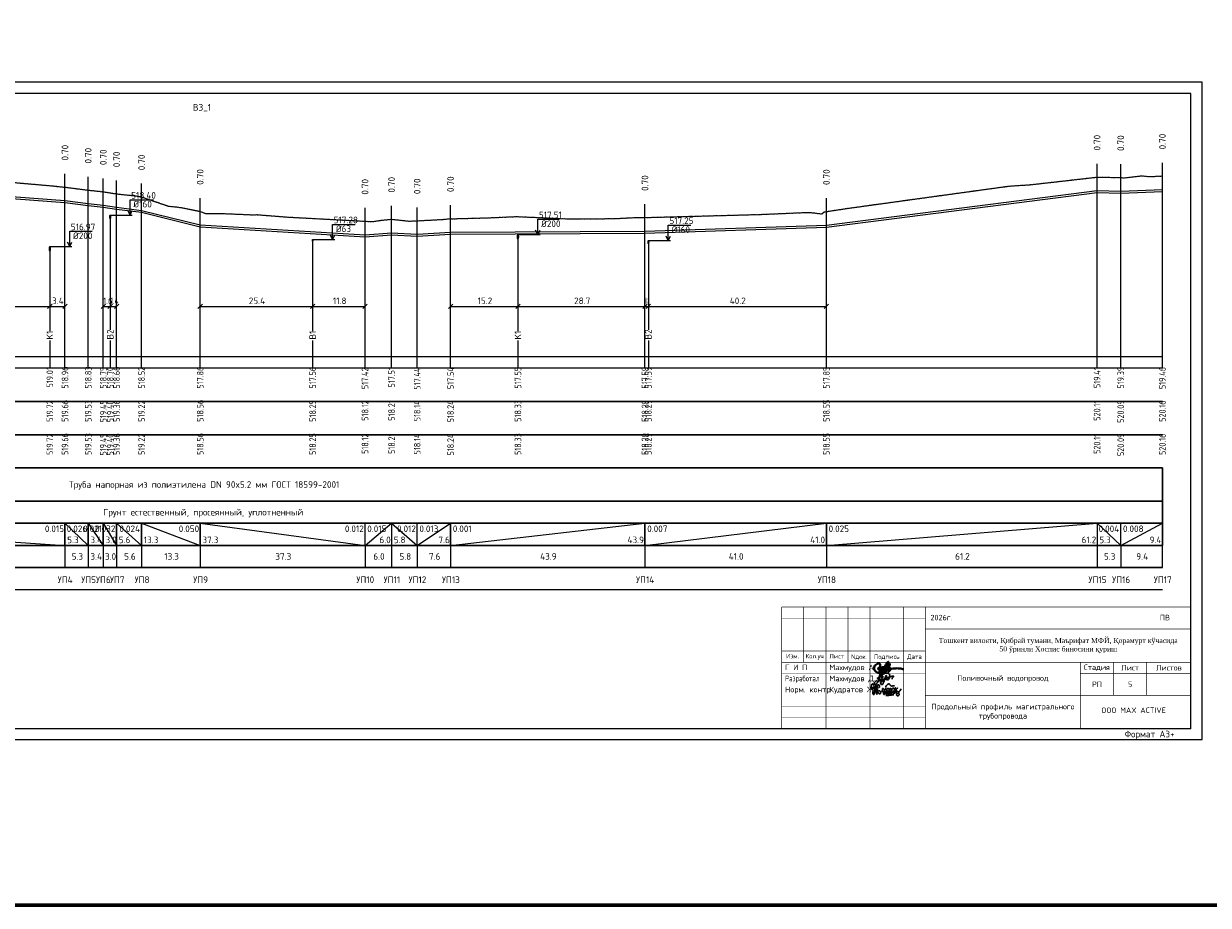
# Model space of a CAD drawing. Header units: millimetres. Extents: x -76021 to 1074922, y 19208 to 400534.
# Tile 103 of 109: x 882096 to 935638, y 19208 to 59041. Entities that reach past the tile are written whole.
import ezdxf
from ezdxf.enums import TextEntityAlignment as Align

# ---------------------------------------------------------------- set-up
doc = ezdxf.new("R2010")
doc.units = ezdxf.units.MM
doc.linetypes.add('ACAD_ISO03W100', pattern=[30, 12, -18])
for name, color, linetype in [('S_NET_PROFILE_AXIS', 7, 'Continuous'), ('S_NET_PROFILE_ELEVATIONLINES', 7, 'Continuous'), ('S_NET_PROFILE_INTERSECTS', 7, 'Continuous'), ('S_NET_PROFILE_NAME', 7, 'Continuous'), ('S_NET_PROFILE_PIPES', 7, 'Continuous'), ('S_NET_PROFILE_SURFACE_BLACK', 7, 'Continuous'), ('S_NET_PROFILE_SURFACE_RED', 7, 'Continuous'), ('S_NET_PROFILE_TABLE', 7, 'Continuous'), ('S_NET_PROFILE_VERTEXES', 7, 'Continuous')]:
    doc.layers.add(name, color=color, linetype=linetype)
doc.styles.add('GOST', font='isocpeur.ttf')

# ---------------------------------------------------------------- blocks, each defined once
blk = doc.blocks.new('A$C77aec0c1')
at = {"color": 184, "lineweight": 30}
for points in [[(-78.4, 25.2), (-78.4, 19.8), (-80.1, 15.4), (-82.7, 15.2), (-85.9, 18.3), (-87.6, 24.6), (-87.6, 33.5), (-85.8, 41.5), (-83.2, 44.9), (-79.5, 45.3), (-74.8, 37.3), (-71.4, 24), (-70.3, 12.8), (-70.6, 1.9), (-72.5, -8.2), (-74.5, -11.9), (-76.7, -12.4), (-79.3, -9.8), (-81.1, -2.5), (-80.5, 2.8), (-78.6, 6.3), (-76.3, 8.1), (-74.2, 8.6)], [(-70.3, 8.8), (-64.2, 15.4), (-63.4, 26), (-64.7, 36.5), (-65.8, 41.1), (-66, 40.4), (-65.4, 38.6), (-63.9, 30.6), (-63.4, 26), (-62.4, 17.4), (-61.3, 7.7), (-60.5, -1.3), (-59.7, -9.1), (-59.2, -11.6), (-59.5, -10.3), (-59.8, -8.8), (-61, 4.4), (-61.6, 9.7), (-62.2, 15.2), (-62.4, 16.8), (-60.5, 15), (-58.2, 15.7), (-56.6, 21.2), (-56.7, 31.2), (-55.8, 37.1), (-53.2, 40), (-50, 39.7), (-45.9, 34.7), (-45.4, 29.7), (-46.3, 25.7), (-48.8, 25), (-50.3, 25.3)], [(-56.6, 20.3), (-55.7, 12.4), (-53.4, 2), (-50.9, -4.5), (-47.7, -7.4), (-43.4, -8.2), (-40.2, -6.5), (-38.7, -1.4), (-39.6, 2.9), (-41.5, 6), (-44.2, 7.7), (-47, 7.2), (-47.6, 5.7)], [(-30.4, 1), (-29.8, 17.4), (-28.4, 20.1), (-25.6, 19.9), (-20.5, 13.6), (-18.9, 4.6), (-17.5, -7.1), (-18.5, -11.1), (-21.9, -11.5), (-24, -7.9), (-23.3, -0.6), (-20.4, 7.3), (-17, 14), (-13.9, 18.7), (-9.6, 18.3), (-6.3, 10.9), (-5, -2.4), (-5, -8.8), (-9, -10.1), (-12.3, -6.5), (-11.2, 0.2), (-8.3, 6.3), (-6.9, 12.8), (-4.7, 17.9), (-0.2, 20.5), (4.2, 17.9), (6, 9.7), (7.1, 1), (7.6, -6.8), (4.7, -8.8), (0.1, -8.1), (-0.1, -1.4), (3.2, 6.9), (7.8, 15.8), (10.6, 19.9), (16, 19.6), (19.3, 13.2), (20.4, 0.9), (19.5, -6.1), (16.8, -9.2), (13.6, -8.5), (11.7, -1), (15.1, 6.9), (19.9, 14.2), (24.4, 19.9), (31, 21.1), (35, 14.6), (36.2, 0.9), (34.1, -5.6), (29.3, -6.4), (26.9, -3.5), (30.5, 6.3), (35.4, 12.4), (39.7, 19.3), (40.4, 25.2), (40.7, 24.3), (43.9, -4.9), (43.8, -3.9), (42.9, 9.7), (43.1, 12.5), (45.5, 16.5), (50.4, 21.1), (52.2, 22.2), (51.2, 21.8)], [(-10.4, 26.1), (-11.3, 30.7), (-5.9, 37.4), (1.2, 43.5), (6.2, 44.3), (10.3, 42.2), (12.4, 38), (15, 34.5), (18.4, 33), (24.9, 33.5), (29.4, 34.6), (33.6, 34.4), (35.1, 34)], [(42.9, 10.8), (45.1, 7.7), (48.3, 5.7), (51.7, 3.7), (54.9, -0.4), (57.8, -5.8), (58.9, -10.7), (58.5, -15.5), (56.8, -17.9), (52, -18.5), (48.4, -18.1), (46.1, -15.6), (45.8, -12.6), (48.1, -9.4), (51.1, -6.3), (54.5, -2.6), (57.9, 1), (62.2, 6.3), (66.5, 12.8), (69.8, 17.8)], [(-11.8, -17.3), (-2.7, -17.5), (7.9, -15.9), (17.6, -14.8), (25.1, -13.1), (30.9, -13.1)]]:
    blk.add_spline(points, degree=3, dxfattribs=at)
blk = doc.blocks.new('A$C919267a4')
at = {"color": 184, "lineweight": 30}
for points in [[(-21.3, -6.1), (-26.6, -9.2), (-30, -12.6), (-31.7, -15.6), (-31.7, -17.4), (-30.8, -19.7), (-28.5, -22.1), (-26.4, -22.8), (-24.1, -22.1), (-22.8, -19.9), (-19.7, -13.8), (-13.8, 4.3), (-12.2, 9.7), (-8.9, 21.2), (-7.7, 23.3), (-6.4, 23.3), (-5.9, 20.4), (-14, 7.1), (-17.1, 3.7), (-18.8, 2.2), (-19.6, 2.2), (-19.6, 3.6), (-18.9, 3.6)], [(-14.8, -1.9), (-15, -1.4), (-15.4, -1.7), (-17.2, -7.9), (-16.8, -9.1), (-16.1, -9.5), (-13.5, -8.6), (-8.6, -0.6), (-8.6, 0.1), (-9.3, 0.3), (-9.8, -0.4), (-11.7, -5), (-11.7, -6.7), (-10, -8.1), (-5.8, -5), (-3.6, -1.3), (-3.6, 0), (-4, 0.5), (-4.7, -0.3), (-6.8, -4.2), (-6.8, -5.9), (-5.1, -5.9), (-2, -4.1), (0.1, -0.2), (0.1, 0), (-0.4, -1), (-1.5, -4.2), (2.8, -1.7), (3.5, 0), (3.4, 0), (3, -1.5), (3, -3.7), (11.1, 1.3), (13.9, 4.6), (16.5, 11), (17.2, 13.2), (16.1, 13.9), (14.7, 12.8), (12.1, 5.4), (8.5, -4.7), (4.2, -16.8), (1.8, -21), (-1.5, -22.6), (-6.9, -17.1), (-5.8, -13.2), (5.3, -6.4)], [(0.5, 7.1), (-0.3, 5.9), (0, 4.7), (2.3, 7.9), (-0.4, 13.3), (-10.2, 8.1), (-13.5, -1.1), (-14, -3.1), (-9.4, -6.1), (-3, -4.9), (17.5, 3.9), (36.4, 10.4), (43.8, 11.6), (45.2, 11.6), (41, 4.4), (39.6, 1.8), (39.6, -0.3)], [(17.9, 0.1), (19.5, 1.2), (19.5, -2.1), (22.2, -2.8), (26.1, 1), (28.7, 4.6), (25.6, 22), (16.9, 24), (8.4, 22.4), (-1.3, 15.8), (-3.7, 9.3), (-2.3, 4.9)], [(21.3, 8.5), (16.2, -4.1)]]:
    blk.add_spline(points, degree=3, dxfattribs=at)
blk = doc.blocks.new('A$Cd6f3408b')
at = {"color": 184, "lineweight": 40}
blk.add_spline([(616, 1465), (-947, -417), (-1252, -652), (-1377, -542), (-1370, -167), (-1260, 887), (-1268, 1192), (-1502, 1340), (-2010, 1192), (-2432, 864), (-2581, 457), (-2487, -160), (-2081, -581), (-1401, -855), (-979, -910), (-832, -860), (-636, -625), (-174, 654), (-43, 953), (324, 1461), (624, 1721), (355, 828), (-49, -105), (-207, -514), (-231, -808), (185, -251), (607, 468), (822, 863), (987, 1193), (892, 951), (736, 416), (641, 15), (607, -367), (663, -542), (819, -380), (1064, -55), (1091, 186), (911, 407), (586, 553), (127, 566), (-409, 538), (-1030, 443), (-1618, 290), (-1743, 217), (-1505, 24), (-1171, -9), (1352, 162), (2050, 232), (3192, 214), (4089, 40)], degree=3, dxfattribs=at)
blk = doc.blocks.new('Штамп ВК')
at = {"ltscale": 10}
for points, const_width in [([(0, 5500), (-18500, 5500)], 30), ([(-17500, 3000), (-17500, 5500)], 30), ([(-16500, 5500), (-16500, 0)], 30), ([(-18500, 4957), (-12000, 4957)], 10), ([(-12000, 4500), (-18500, 4500)], 10), ([(0, 4500), (-12000, 4500)], 30), ([(-18500, 4000), (-12000, 4000)], 10), ([(-18500, 3500), (-12000, 3500)], 30), ([(0, 3000), (-18500, 3000)], 30), ([(-18500, 2500), (-12000, 2500)], 10), ([(-18500, 2000), (-12000, 2000)], 10), ([(-12000, 1500), (-18500, 1500)], 10), ([(0, 1500), (-12000, 1500)], 30), ([(-18500, 1000), (-12000, 1000)], 10), ([(-18500, 500), (-12000, 500)], 10)]:
    blk.add_lwpolyline(points, dxfattribs=dict(at, const_width=const_width))
at = {"ltscale": 2, "const_width": 30}
for points in [[(-18500, 0), (-18500, 5500)], [(-15500, 3000), (-15500, 5500)], [(-14500, 5500), (-14500, 0)], [(-13000, 5500), (-13000, 0)], [(-12000, 5500), (-12000, 0)], [(0, 5500), (0, 0)], [(-5000, 3000), (-5000, 0)], [(-3500, 1500), (-3500, 3000)], [(-2000, 1500), (-2000, 3000)], [(0, 2500), (-5000, 2500)], [(0, 0), (-18500, 0)]]:
    blk.add_lwpolyline(points, dxfattribs=at)
at = {"const_width": 30}
blk.add_lwpolyline([(-5000, 1500), (0, 1500), (0, 0), (-5000, 0)], close=True, dxfattribs=at)
blk.add_lwpolyline([(-5000, 1500), (0, 1500), (0, 0), (-5000, 0)], close=True, dxfattribs=at)
at = {"color": 0, "linetype": 'ByBlock', "lineweight": 25, "const_width": 30}
blk.add_lwpolyline([(-5000, 1500), (0, 1500), (0, 0), (-5000, 0)], close=True, dxfattribs=at)
blk.add_lwpolyline([(-5000, 1500), (0, 1500), (0, 0), (-5000, 0)], close=True, dxfattribs=at)
blk.add_lwpolyline([(-5000, 1500), (0, 1500), (0, 0), (-5000, 0)], close=True, dxfattribs=at)
blk.add_lwpolyline([(-5000, 1500), (0, 1500), (0, 0), (-5000, 0)], close=True, dxfattribs=at)
at = {"lineweight": 30, "xscale": 0.199999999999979, "yscale": 0.199999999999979, "zscale": 0.199999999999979}
blk.add_blockref('A$Cd6f3408b', (-13801, 2672), dxfattribs=at)
for name, p, xscale, yscale, zscale in [('A$C919267a4', (-13952, 2239), 11.2400638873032, 11.2400638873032, 11.2400638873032), ('A$C77aec0c1', (-13695, 1640), 8.492898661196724, 8.492898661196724, 8.492898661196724)]:
    blk.add_blockref(name, p, dxfattribs=dict(xscale=xscale, yscale=yscale, zscale=zscale))
at = {"style": 'GOST'}
for s, height, p in [('2026г.', 250, (-11774, 4890)), ('ПВ', 250, (-1408, 4890)), ('Изм.', 200, (-18301, 3175)), ('Кол.уч', 200, (-17423, 3175)), ('Лист', 200, (-16343, 3167)), ('Г И П', 250, (-18347, 2639))]:
    blk.add_text(s, height=height, dxfattribs=at).set_placement(p)
for s, p in [('Nдок.', (-15000, 3250)), ('Подпись', (-13750, 3250)), ('Дата', (-12494, 3250))]:
    blk.add_text(s, height=200, rotation=360, dxfattribs=at).set_placement(p, align=Align.MIDDLE_CENTER)
for s, width, p in [('Махмудов А.', 0.944324, (-16347, 2639)), ('Разработал', 0.743158, (-18347, 2139)), ('Махмудов Д.', 0.944324, (-16347, 2139)), ('Норм. контр', 0.944324, (-18347, 1639)), ('Кудратов Ж', 0.944324, (-16347, 1639))]:
    blk.add_text(s, height=250, dxfattribs=dict(at, width=width)).set_placement(p)
at = {"ltscale": 100, "transparency": 33554687, "insert": (-6000, 3750), "char_height": 250, "width": 10801.02, "attachment_point": 5, "style": 'GOST'}
blk.add_mtext('\\pt2727.25;{\\fTimes New Roman|b0|i0|c204|p18;\\H0.91667x;Тошкент вилояти\\fTimes New Roman|b0|i0|c0|p18;, \\fTimes New Roman|b0|i0|c204|p18;Қибрай тумани\\fTimes New Roman|b0|i0|c0|p18;, \\fTimes New Roman|b0|i0|c204|p18;Маърифат МФЙ\\fTimes New Roman|b0|i0|c0|p18;, \\fTimes New Roman|b0|i0|c204|p18;Қорамурт кўчасида \\fTimes New Roman|b0|i0|c0|p18;50 \\fTimes New Roman|b0|i0|c204|p18;ўринли Хоспис биносини қуриш}', dxfattribs=at)
at = {"char_height": 250, "attachment_point": 5, "style": 'GOST'}
for s, insert, width in [('Стадия', (-4250, 2750), 1500), ('Лист', (-2750, 2750), 1500), ('Листов', (-1000, 2750), 2000), ('РП', (-4250, 2000), 1500), ('OOO MAX ACTIVE', (-2593, 828), 3902.82)]:
    blk.add_mtext(s, dxfattribs=dict(at, insert=insert, width=width))

msp = doc.modelspace()

# ---------------------------------------------------------------- linework, layer by layer
at = {"color": 3, "lineweight": 60, "ltscale": 1250}
msp.add_lwpolyline([(-76021.28, 19208.49), (1074921.53, 19208.49), (1074921.53, 337864.85), (-76021.28, 337864.85)], close=True, dxfattribs=at)
at = {"ltscale": 5}
for points in [[(836354.72, 26693.166), (935354.72, 26693.166), (935354.72, 56393.166), (836354.72, 56393.166)], [(838354.72, 27193.166), (934854.72, 27193.166), (934854.72, 55893.166), (838354.72, 55893.166)]]:
    msp.add_lwpolyline(points, close=True, dxfattribs=at)
at = {"layer": 'S_NET_PROFILE_AXIS', "color": 7, "ltscale": 100}
for points in [[(930611.799, 43469.702), (930611.799, 52710.063)], [(931680.696, 43469.702), (931680.696, 52690.359)], [(933563.747, 43469.702), (933563.747, 52761.443)], [(883962.343, 43469.702), (883962.343, 52258.97)], [(885012.343, 43469.702), (885012.343, 52123.443)], [(885693.291, 43469.702), (885693.291, 52051.3)], [(886293.91, 43469.702), (886293.91, 51954.057)], [(887423.432, 43469.702), (887423.432, 51818.01)], [(890073.432, 43469.702), (890073.432, 51160.617)], [(910176.702, 43469.702), (910176.702, 50883.71)], [(918376.702, 43469.702), (918376.702, 51152.971)], [(897523.432, 43469.702), (897523.432, 50716.393)], [(898723.432, 43469.702), (898723.432, 50808.505)], [(899880.342, 43469.702), (899880.342, 50738.461)], [(901390.386, 43469.702), (901390.386, 50834.335)]]:
    msp.add_lwpolyline(points, dxfattribs=at)
at = {"layer": 'S_NET_PROFILE_ELEVATIONLINES', "color": 160, "ltscale": 100}
msp.add_lwpolyline([(846433.41, 43998.353), (933563.747, 43998.353)], dxfattribs=at)
at = {"layer": 'S_NET_PROFILE_INTERSECTS', "color": 1, "ltscale": 100}
for p, q in [((886905.497, 50396.871), (886905.497, 51086.871)), ((886905.497, 51086.871), (887955.497, 51086.871)), ((885989.497, 50396.871), (887005.497, 50396.871)), ((886905.497, 50396.871), (886805.497, 50596.871)), ((886905.497, 50396.871), (887005.497, 50596.871)), ((886005.497, 50236.871), (886005.497, 50236.871)), ((886005.497, 50236.871), (886005.497, 45209.702)), ((896055.508, 49283.119), (896055.508, 49973.119)), ((896055.508, 49973.119), (897075.508, 49973.119)), ((905332.86, 49512.839), (905332.86, 50202.839)), ((905332.86, 50202.839), (906292.86, 50202.839)), ((911230.077, 49248.39), (911230.077, 49938.39)), ((911230.077, 49938.39), (912250.077, 49938.39)), ((884176.948, 48969.702), (884176.948, 49659.702)), ((884176.948, 49659.702), (885196.948, 49659.702)), ((895149.208, 49283.119), (896155.508, 49283.119)), ((896055.508, 49283.119), (895955.508, 49483.119)), ((896055.508, 49283.119), (896155.508, 49483.119)), ((904412.86, 49512.839), (905432.86, 49512.839)), ((904432.86, 49312.839), (904432.86, 49312.839)), ((904432.86, 49312.839), (904432.86, 45149.702)), ((905332.86, 49512.839), (905232.86, 49712.839)), ((905332.86, 49512.839), (905432.86, 49712.839)), ((911230.077, 49248.39), (911130.077, 49448.39)), ((911230.077, 49248.39), (911330.077, 49448.39)), ((883256.948, 48969.702), (884276.948, 48969.702)), ((883276.948, 48769.702), (883276.948, 48769.702)), ((883276.948, 48769.702), (883276.948, 45149.702)), ((884176.948, 48969.702), (884076.948, 49169.702)), ((884176.948, 48969.702), (884276.948, 49169.702)), ((895155.508, 49220.119), (895155.508, 49220.119)), ((895155.508, 49220.119), (895155.508, 45149.702)), ((910314.077, 49248.39), (911330.077, 49248.39)), ((910330.077, 49088.39), (910330.077, 49088.39)), ((910330.077, 49088.39), (910330.077, 45209.702)), ((883276.948, 44719.702), (883276.948, 43469.702)), ((886005.497, 44719.702), (886005.497, 43469.702)), ((895155.508, 44719.702), (895155.508, 43469.702)), ((904432.86, 44719.702), (904432.86, 43469.702)), ((910330.077, 44719.702), (910330.077, 43469.702))]:
    msp.add_line(p, q, dxfattribs=at)
for centre, major_axis in [((886005.497, 50316.871), (0, -80)), ((895155.508, 49251.619), (0, -31.5)), ((904432.86, 49412.839), (0, -100)), ((883276.948, 48869.702), (0, -100)), ((910330.077, 49168.39), (0, -80))]:
    msp.add_ellipse(centre, major_axis=major_axis, ratio=0.2, dxfattribs=at)
at = {"layer": 'S_NET_PROFILE_PIPES', "color": 5, "ltscale": 100}
for points in [[(869146.807, 52168.824), (883962.343, 51048.97)], [(869146.807, 52078.824), (883962.343, 50958.97)], [(918376.702, 49942.971), (930611.799, 51500.063)], [(918376.702, 49852.971), (930611.799, 51410.063)], [(930611.799, 51500.063), (931680.696, 51480.359)], [(930611.799, 51410.063), (931680.696, 51390.359)], [(931680.696, 51480.359), (933563.747, 51551.443)], [(931680.696, 51390.359), (933563.747, 51461.443)], [(883962.343, 51048.97), (885012.343, 50913.443)], [(883962.343, 50958.97), (885012.343, 50823.443)], [(885012.343, 50913.443), (885693.291, 50841.3)], [(885012.343, 50823.443), (885693.291, 50751.3)], [(885693.291, 50841.3), (886293.91, 50744.057)], [(885693.291, 50751.3), (886293.91, 50654.057)], [(886293.91, 50744.057), (887423.432, 50608.01)], [(886293.91, 50654.057), (887423.432, 50518.01)], [(887423.432, 50608.01), (890073.432, 49950.617)], [(887423.432, 50518.01), (890073.432, 49860.617)], [(890073.432, 49950.617), (897523.432, 49506.393)], [(890073.432, 49860.617), (897523.432, 49416.393)], [(910176.702, 49673.71), (918376.702, 49942.971)], [(910176.702, 49583.71), (918376.702, 49852.971)], [(897523.432, 49506.393), (898723.432, 49598.505)], [(897523.432, 49416.393), (898723.432, 49508.505)], [(898723.432, 49598.505), (899880.342, 49528.461)], [(898723.432, 49508.505), (899880.342, 49438.461)], [(899880.342, 49528.461), (901390.386, 49624.335)], [(899880.342, 49438.461), (901390.386, 49534.335)], [(901390.386, 49624.335), (910176.702, 49673.71)], [(901390.386, 49534.335), (910176.702, 49583.71)]]:
    msp.add_lwpolyline(points, dxfattribs=at)
at = {"layer": 'S_NET_PROFILE_SURFACE_BLACK', "color": 42, "linetype": 'ACAD_ISO03W100', "ltscale": 0.08, "flags": 128}
msp.add_lwpolyline([(846733.41, 52161.443), (848487.206, 52227.705), (849574.465, 52286.375), (850065.133, 52334.426), (851269.568, 52261.719), (853618.846, 52749.579), (853684.388, 52760.929), (853730.216, 52762.674), (853789.766, 52760.724), (853866.037, 52773.402), (857528.238, 52575.953), (860104.458, 52528.473), (860112.548, 52528.603), (860115.938, 52529.12), (862072.973, 52749.927), (863435.96, 52795.193), (863514.508, 52809.877), (863799.18, 52767.373), (864668.354, 52674.466), (864798.746, 52647.559), (865218.346, 52640.193), (866090.093, 52605.621), (867127.53, 52706.247), (867516.641, 52752.757), (868109.323, 52810.827), (869146.807, 52778.824), (871640.161, 52571.166), (872068.425, 52617.248), (873085.822, 52487.132), (874241.393, 52588.938), (874322.184, 52581.152), (874493.438, 52553.302), (875515.878, 52306.71), (876818.129, 52126.306), (878758.492, 52067.496), (879382.942, 52025.481), (880752.267, 51944.431), (882335.486, 51807.527), (883444.043, 51707.968), (883934.856, 51656.531), (883962.343, 51658.97), (883990.03, 51650.217), (885012.343, 51523.443), (885693.291, 51451.3), (886290.772, 51354.503), (886293.91, 51354.057), (887163.885, 51262.91), (887423.432, 51218.01), (888632.04, 50799), (888996.08, 50761.204), (889178.54, 50738.533), (890073.432, 50560.617), (890328.684, 50464.65), (891177.13, 50461.169), (892350.499, 50410.949), (892649.857, 50412.677), (892900.494, 50392.77), (894086.375, 50302.046), (897523.432, 50116.393), (897887.981, 50100.277), (898234.82, 50158.482), (898723.432, 50208.505), (899510.587, 50120.894), (899880.342, 50138.461), (901062.115, 50200.727), (901390.386, 50234.335), (901493.06, 50222.895), (901739.699, 50234.598), (903064.94, 50270.545), (904376.273, 50326.243), (905292.26, 50288.353), (906642.028, 50227.708), (906885.192, 50218.532), (907053.417, 50225.885), (907276.059, 50222.346), (908819.034, 50235.624), (909687.112, 50280.815), (910176.702, 50283.71), (915363.537, 50423.193), (917311.148, 50505.269), (917702.82, 50505.71), (918179.829, 50448.659), (918276.256, 50537.453), (918376.702, 50552.971), (919314.856, 50697.91), (926591.191, 51698.886), (927058.094, 51733.894), (927570.679, 51765.757), (930611.799, 52110.063), (931680.696, 52090.359), (931832.12, 52076.338), (932639.523, 52170.913), (932994.768, 52131.331), (933563.747, 52161.443)], dxfattribs=at)
at = {"layer": 'S_NET_PROFILE_SURFACE_RED', "color": 1, "ltscale": 100}
msp.add_lwpolyline([(880752.267, 51944.431), (882335.486, 51807.527), (883444.043, 51707.968), (883934.856, 51656.531), (883962.343, 51658.97), (883990.03, 51650.217), (885012.343, 51523.443), (885693.291, 51451.3), (886290.772, 51354.503), (886293.91, 51354.057), (887163.885, 51262.91), (887423.432, 51218.01), (888632.04, 50799), (888996.08, 50761.204), (889178.54, 50738.533), (890073.432, 50560.617), (890328.684, 50464.65), (891177.13, 50461.169), (892350.499, 50410.949), (892649.857, 50412.677), (892900.494, 50392.77), (894086.375, 50302.046), (897523.432, 50116.393), (897887.981, 50100.277), (898234.82, 50158.482), (898723.432, 50208.505), (899510.587, 50120.894), (899880.342, 50138.461), (901062.115, 50200.727), (901390.386, 50234.335), (901493.06, 50222.895), (901739.699, 50234.598), (903064.94, 50270.545), (904376.273, 50326.243), (905292.26, 50288.353), (906642.028, 50227.708), (906885.192, 50218.532), (907053.417, 50225.885), (907276.059, 50222.346), (908819.034, 50235.624), (909687.112, 50280.815), (910176.702, 50283.71), (915363.537, 50423.193), (917311.148, 50505.269), (917702.82, 50505.71), (918179.829, 50448.659), (918276.256, 50537.453), (918376.702, 50552.971), (919314.856, 50697.91), (926591.191, 51698.886), (927058.094, 51733.894), (927570.679, 51765.757), (930611.799, 52110.063), (931680.696, 52090.359), (931832.12, 52076.338), (932639.523, 52170.913), (932994.768, 52131.331), (933563.747, 52161.443)], dxfattribs=at)
at = {"layer": 'S_NET_PROFILE_TABLE', "color": 7, "ltscale": 100}
for p, q in [((869146.807, 46269.702), (883276.948, 46269.702)), ((883176.948, 46169.702), (883376.948, 46369.702)), ((883176.948, 46169.702), (883376.948, 46369.702)), ((883276.948, 46269.702), (883962.343, 46269.702)), ((883862.343, 46169.702), (884062.343, 46369.702)), ((885593.291, 46169.702), (885793.291, 46369.702)), ((885693.291, 46269.702), (886005.497, 46269.702)), ((885905.497, 46169.702), (886105.497, 46369.702)), ((885905.497, 46169.702), (886105.497, 46369.702)), ((886005.497, 46269.702), (886293.91, 46269.702)), ((886193.91, 46169.702), (886393.91, 46369.702)), ((889973.432, 46169.702), (890173.432, 46369.702)), ((890073.432, 46269.702), (895155.508, 46269.702)), ((895055.508, 46169.702), (895255.508, 46369.702)), ((895055.508, 46169.702), (895255.508, 46369.702)), ((895155.508, 46269.702), (897523.432, 46269.702)), ((897423.432, 46169.702), (897623.432, 46369.702)), ((901290.386, 46169.702), (901490.386, 46369.702)), ((901390.386, 46269.702), (904432.86, 46269.702)), ((904332.86, 46169.702), (904532.86, 46369.702)), ((904332.86, 46169.702), (904532.86, 46369.702)), ((904432.86, 46269.702), (910176.702, 46269.702)), ((910076.702, 46169.702), (910276.702, 46369.702)), ((910076.702, 46169.702), (910276.702, 46369.702)), ((910176.702, 46269.702), (910330.077, 46269.702)), ((910230.077, 46169.702), (910430.077, 46369.702)), ((910230.077, 46169.702), (910430.077, 46369.702)), ((910330.077, 46269.702), (918376.702, 46269.702)), ((918276.702, 46169.702), (918476.702, 46369.702)), ((933563.747, 43469.702), (846733.41, 43469.702)), ((846733.41, 41969.702), (933563.747, 41969.702)), ((933563.747, 41969.702), (846733.41, 41969.702)), ((846733.41, 40469.702), (933563.747, 40469.702)), ((933563.747, 40469.702), (846733.41, 40469.702)), ((846733.41, 38969.702), (933563.747, 38969.702)), ((933563.747, 38969.702), (933563.747, 37469.702)), ((933563.747, 37469.702), (933563.747, 36469.702)), ((933563.747, 34469.702), (846733.41, 34469.702)), ((846733.41, 33469.702), (933563.747, 33469.702))]:
    msp.add_line(p, q, dxfattribs=at)
for points in [[(933563.747, 38969.702), (846733.41, 38969.702), (846733.41, 37469.702), (933563.747, 37469.702)], [(933563.747, 37469.702), (846733.41, 37469.702), (846733.41, 36469.702), (933563.747, 36469.702)], [(933563.747, 36469.702), (846733.41, 36469.702), (846733.41, 35469.702), (933563.747, 35469.702)], [(933563.747, 35469.702), (846733.41, 35469.702), (846733.41, 34469.702), (933563.747, 34469.702)]]:
    msp.add_lwpolyline(points, close=True, dxfattribs=at)
for points in [[(869146.807, 36469.702), (883962.343, 35469.702)], [(883962.343, 35469.702), (883962.343, 36469.702)], [(883962.343, 36469.702), (885012.343, 35469.702)], [(883962.343, 36469.702), (883962.343, 35469.702)], [(885012.343, 35469.702), (885012.343, 36469.702)], [(885012.343, 36469.702), (885693.291, 35469.702)], [(885012.343, 36469.702), (885012.343, 35469.702)], [(885693.291, 35469.702), (885693.291, 36469.702)], [(885693.291, 36469.702), (886293.91, 35469.702)], [(885693.291, 36469.702), (885693.291, 35469.702)], [(886293.91, 35469.702), (886293.91, 36469.702)], [(886293.91, 36469.702), (887423.432, 35469.702)], [(886293.91, 36469.702), (886293.91, 35469.702)], [(887423.432, 35469.702), (887423.432, 36469.702)], [(887423.432, 36469.702), (890073.432, 35469.702)], [(887423.432, 36469.702), (887423.432, 35469.702)], [(890073.432, 35469.702), (890073.432, 36469.702)], [(890073.432, 36469.702), (897523.432, 35469.702)], [(890073.432, 36469.702), (890073.432, 35469.702)], [(897523.432, 35469.702), (897523.432, 36469.702)], [(897523.432, 35469.702), (898723.432, 36469.702)], [(897523.432, 35469.702), (897523.432, 36469.702)], [(898723.432, 36469.702), (898723.432, 35469.702)], [(898723.432, 36469.702), (899880.342, 35469.702)], [(898723.432, 36469.702), (898723.432, 35469.702)], [(899880.342, 35469.702), (899880.342, 36469.702)], [(899880.342, 35469.702), (901390.386, 36469.702)], [(899880.342, 35469.702), (899880.342, 36469.702)], [(901390.386, 36469.702), (901390.386, 35469.702)], [(901390.386, 35469.702), (910176.702, 36469.702)], [(901390.386, 35469.702), (901390.386, 36469.702)], [(910176.702, 36469.702), (910176.702, 35469.702)], [(910176.702, 35469.702), (918376.702, 36469.702)], [(910176.702, 35469.702), (910176.702, 36469.702)], [(918376.702, 36469.702), (918376.702, 35469.702)], [(918376.702, 35469.702), (930611.799, 36469.702)], [(918376.702, 35469.702), (918376.702, 36469.702)], [(930611.799, 36469.702), (930611.799, 35469.702)], [(930611.799, 36469.702), (931680.696, 35469.702)], [(930611.799, 36469.702), (930611.799, 35469.702)], [(931680.696, 35469.702), (931680.696, 36469.702)], [(931680.696, 35469.702), (933563.747, 36469.702)], [(931680.696, 35469.702), (931680.696, 36469.702)], [(933563.747, 36469.702), (933563.747, 35469.702)], [(883962.343, 35469.702), (883962.343, 34469.702)], [(885012.343, 35469.702), (885012.343, 34469.702)], [(885693.291, 35469.702), (885693.291, 34469.702)], [(886293.91, 35469.702), (886293.91, 34469.702)], [(887423.432, 35469.702), (887423.432, 34469.702)], [(890073.432, 35469.702), (890073.432, 34469.702)], [(897523.432, 35469.702), (897523.432, 34469.702)], [(898723.432, 35469.702), (898723.432, 34469.702)], [(899880.342, 35469.702), (899880.342, 34469.702)], [(901390.386, 35469.702), (901390.386, 34469.702)], [(910176.702, 35469.702), (910176.702, 34469.702)], [(918376.702, 35469.702), (918376.702, 34469.702)], [(930611.799, 35469.702), (930611.799, 34469.702)], [(931680.696, 35469.702), (931680.696, 34469.702)]]:
    msp.add_lwpolyline(points, dxfattribs=at)

# ---------------------------------------------------------------- block references
msp.add_blockref('Штамп ВК', (934854.72, 27193.166))

# ---------------------------------------------------------------- texts
at = {"ltscale": 5, "style": 'GOST'}
msp.add_text('Формат A3+', height=300, dxfattribs=at).set_placement((931854.72, 26793.166))
at = {"char_height": 250, "attachment_point": 5, "style": 'GOST'}
for s, insert, width in [('Поливочный водопровод', (926354.72, 29443.166), 7000), ('5', (932104.72, 29193.166), 1500), ('Продольный профиль магистрального трубопровода', (926354.72, 27943.166), 7000)]:
    msp.add_mtext(s, dxfattribs=dict(at, insert=insert, width=width))
at = {"layer": 'S_NET_PROFILE_INTERSECTS', "color": 1, "ltscale": 100, "style": 'GOST'}
for s, p in [('518.40', (886955.497, 51136.871)), ('%%c160', (887055.497, 50736.871)), ('517.51', (905382.86, 50252.839)), ('516.97', (884226.948, 49709.702)), ('517.28', (896105.508, 50023.119)), ('%%c63', (896205.508, 49623.119)), ('%%c200', (905482.86, 49852.839)), ('517.25', (911280.077, 49988.39)), ('%%c160', (911380.077, 49588.39)), ('%%c200', (884326.948, 49309.702))]:
    msp.add_text(s, height=300, dxfattribs=at).set_placement(p)
at = {"layer": 'S_NET_PROFILE_INTERSECTS', "color": 1, "style": 'GOST'}
for s, p in [('K1', (883426.948, 44769.702)), ('B2', (886155.497, 44769.702)), ('B1', (895305.508, 44769.702)), ('K1', (904582.86, 44769.702)), ('B2', (910480.077, 44769.702))]:
    msp.add_text(s, height=300, rotation=90, dxfattribs=at).set_placement(p)
at = {"layer": 'S_NET_PROFILE_NAME', "color": 1, "ltscale": 100, "style": 'GOST'}
msp.add_text('B3_1', height=300, dxfattribs=at).set_placement((889743.579, 55110.827))
at = {"layer": 'S_NET_PROFILE_TABLE', "color": 7, "style": 'GOST'}
for s, p in [('3.4', (883379.646, 46369.702)), ('25.4', (892269.47, 46369.702)), ('11.8', (896069.47, 46369.702)), ('15.2', (902611.623, 46369.702)), ('28.7', (906974.781, 46369.702)), ('40.2', (914008.39, 46369.702)), ('Труба напорная из полиэтилена DN 90x5.2 мм ГОСТ 18599-2001', (884141.079, 38069.702)), ('Грунт естественный, просеянный, уплотненный', (885693.579, 36819.702))]:
    msp.add_text(s, height=300, dxfattribs=at).set_placement(p)
for s, width, p in [('1.6', 0.8, (885693.394, 46369.702)), ('1.4', 0.65, (886013.204, 46369.702)), ('0.8', 0.3, (910185.89, 46369.702))]:
    msp.add_text(s, height=300, dxfattribs=dict(at, width=width)).set_placement(p)
at = {"layer": 'S_NET_PROFILE_TABLE', "color": 7, "ltscale": 100, "style": 'GOST', "width": 0.8}
for s, p in [('519.01', (883426.948, 42601.702)), ('518.96', (884112.343, 42553.702)), ('518.83', (885162.343, 42553.702)), ('518.75', (885843.291, 42553.702)), ('518.70', (886155.497, 42553.702)), ('518.66', (886443.91, 42553.702)), ('518.52', (887573.432, 42553.702)), ('517.86', (890223.432, 42553.702)), ('517.56', (895305.508, 42553.702)), ('517.42', (897673.432, 42529.702)), ('517.51', (898873.432, 42601.702)), ('517.44', (900030.342, 42505.702)), ('517.54', (901540.386, 42529.702)), ('517.55', (904582.86, 42553.702)), ('517.59', (910326.702, 42553.702)), ('517.59', (910480.077, 42553.702)), ('517.85', (918526.702, 42553.702)), ('519.41', (930761.799, 42577.702)), ('519.39', (931830.696, 42553.702)), ('519.46', (933713.747, 42529.702)), ('519.72', (883426.948, 41053.702)), ('519.66', (884112.343, 41053.702)), ('519.53', (885162.343, 41053.702)), ('519.45', (885843.291, 41029.702)), ('519.40', (886155.497, 41029.702)), ('519.36', (886443.91, 41053.702)), ('519.22', (887573.432, 41053.702)), ('518.56', (890223.432, 41053.702)), ('518.25', (895305.508, 41053.702)), ('518.12', (897673.432, 41101.702)), ('518.21', (898873.432, 41101.702)), ('518.14', (900030.342, 41077.702)), ('518.24', (901540.386, 41029.702)), ('518.33', (904582.86, 41053.702)), ('518.29', (910326.702, 41053.702)), ('518.29', (910480.077, 41053.702)), ('518.55', (918526.702, 41053.702)), ('520.11', (930761.799, 41101.702)), ('520.09', (931830.696, 41005.702)), ('520.16', (933713.747, 41053.702)), ('519.72', (883426.948, 39553.702)), ('519.66', (884112.343, 39553.702)), ('519.53', (885162.343, 39553.702)), ('519.45', (885843.291, 39529.702)), ('519.40', (886155.497, 39529.702)), ('519.36', (886443.91, 39553.702)), ('519.22', (887573.432, 39553.702)), ('518.56', (890223.432, 39553.702)), ('518.25', (895305.508, 39553.702)), ('518.12', (897673.432, 39601.702)), ('518.21', (898873.432, 39601.702)), ('518.14', (900030.342, 39577.702)), ('518.24', (901540.386, 39529.702)), ('518.33', (904582.86, 39553.702)), ('518.29', (910326.702, 39553.702)), ('518.29', (910480.077, 39553.702)), ('518.55', (918526.702, 39553.702)), ('520.11', (930761.799, 39601.702)), ('520.09', (931830.696, 39505.702)), ('520.16', (933713.747, 39553.702))]:
    msp.add_text(s, height=300, rotation=90, dxfattribs=at).set_placement(p)
at = {"layer": 'S_NET_PROFILE_TABLE', "color": 7, "ltscale": 100, "style": 'GOST'}
for s, p in [('0.015', (883052.343, 36069.702)), ('0.026', (884042.343, 36069.702)), ('5.3', (884062.343, 35569.702)), ('0.021', (884783.291, 36069.702)), ('3.4', (885112.343, 35569.702)), ('0.032', (885323.91, 36069.702)), ('3.0', (885793.291, 35569.702)), ('5.6', (886393.91, 35569.702)), ('0.024', (886423.432, 36069.702)), ('13.3', (887523.432, 35569.702)), ('0.050', (889103.432, 36069.702)), ('37.3', (890173.432, 35569.702)), ('0.012', (896613.432, 36069.702)), ('0.015', (897623.432, 36069.702)), ('6.0', (898173.432, 35569.702)), ('5.8', (898823.432, 35569.702)), ('0.012', (898970.342, 36069.702)), ('0.013', (899980.342, 36069.702)), ('7.6', (900840.386, 35569.702)), ('0.001', (901490.386, 36069.702)), ('43.9', (909386.702, 35569.702)), ('0.007', (910276.702, 36069.702)), ('41.0', (917646.702, 35569.702)), ('0.025', (918476.702, 36069.702)), ('61.2', (929911.799, 35569.702)), ('0.004', (930680.696, 36069.702)), ('5.3', (930711.799, 35569.702)), ('0.008', (931780.696, 36069.702)), ('9.4', (932983.747, 35569.702)), ('5.3', (884262.343, 34819.702)), ('3.4', (885112.817, 34819.702)), ('3.0', (885768.601, 34819.702)), ('5.6', (886633.671, 34819.702)), ('13.3', (888448.432, 34819.702)), ('37.3', (893468.432, 34819.702)), ('6.0', (897898.432, 34819.702)), ('5.8', (899076.887, 34819.702)), ('7.6', (900410.364, 34819.702)), ('43.9', (905438.544, 34819.702)), ('41.0', (913961.702, 34819.702)), ('61.2', (924194.25, 34819.702)), ('5.3', (930921.247, 34819.702)), ('9.4', (932382.222, 34819.702)), ('УП4', (883632.343, 33769.702)), ('УП5', (884697.343, 33769.702)), ('УП6', (885363.601, 33769.702)), ('УП7', (885993.601, 33769.702)), ('УП8', (887108.432, 33769.702)), ('УП9', (889758.432, 33769.702)), ('УП10', (897133.432, 33769.702)), ('УП11', (898363.432, 33769.702)), ('УП12', (899490.342, 33769.702)), ('УП13', (901000.386, 33769.702)), ('УП14', (909771.702, 33769.702)), ('УП18', (917986.702, 33769.702)), ('УП15', (930221.799, 33769.702)), ('УП16', (931290.696, 33769.702)), ('УП17', (933173.747, 33769.702))]:
    msp.add_text(s, height=300, dxfattribs=at).set_placement(p)
at = {"layer": 'S_NET_PROFILE_VERTEXES', "color": 7, "ltscale": 100, "style": 'GOST'}
for p in [(930761.799, 53310.063), (933713.747, 53361.443), (884112.343, 52858.97), (931830.696, 53290.359), (885162.343, 52723.443), (885843.291, 52651.3), (886443.91, 52554.057), (887573.432, 52418.01), (890223.432, 51760.617), (918526.702, 51752.971), (897673.432, 51316.393), (898873.432, 51408.505), (900030.342, 51338.461), (901540.386, 51434.335), (910326.702, 51483.71)]:
    msp.add_text('0.70', height=300, rotation=90, dxfattribs=at).set_placement(p)

doc.saveas('drawing.dxf')
